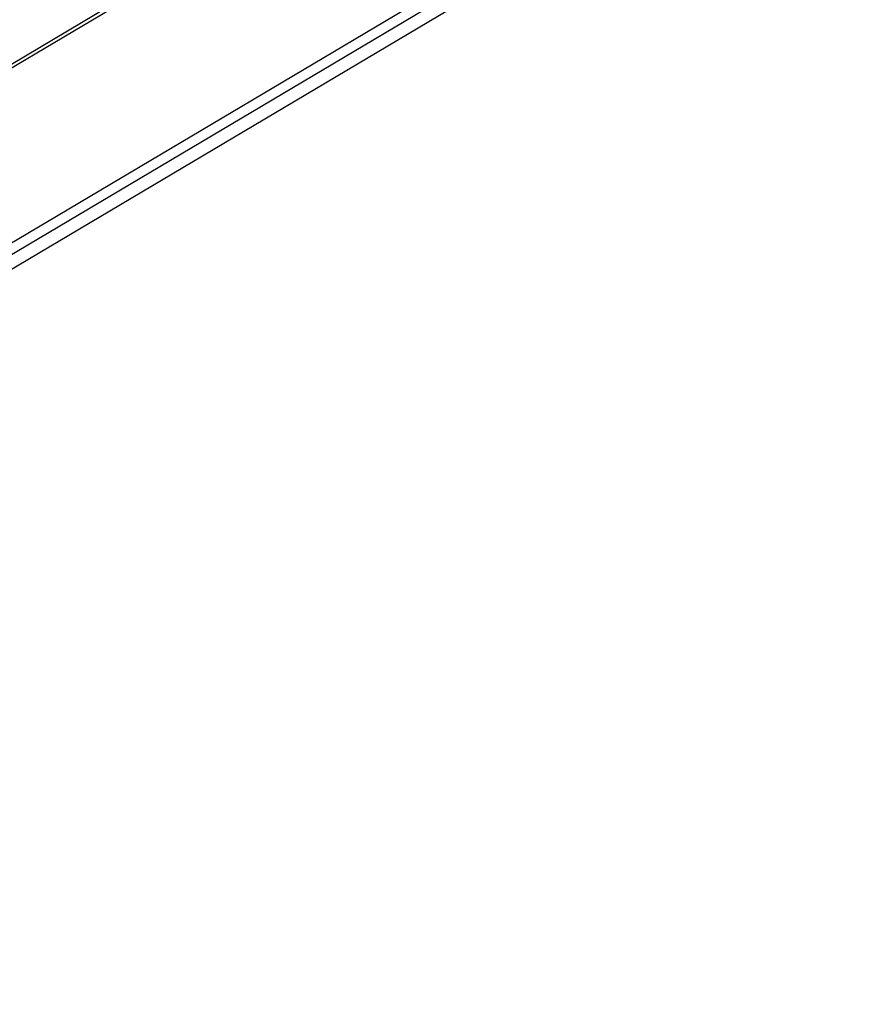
# Model space of a CAD drawing. Header units: millimetres. Extents: x 1117 to 38156, y -1945 to 7303.
# Tile 224 of 256: x 8111 to 8181, y 667 to 749. Entities that reach past the tile are written whole.
import ezdxf

# ---------------------------------------------------------------- set-up
doc = ezdxf.new("R2010")
doc.units = ezdxf.units.MM

msp = doc.modelspace()

# ---------------------------------------------------------------- linework, layer by layer
at = {"linetype": 'Continuous'}
for p, q in [((7978.337, 667.065), (8180.5, 787.11)), ((7978.48, 666.821), (8180.643, 786.866)), ((8160.899, 760.545), (8015.187, 674.022)), ((8160.91, 759.574), (8015.199, 673.05)), ((8160.924, 758.359), (8015.213, 671.835))]:
    msp.add_line(p, q, dxfattribs=at)

doc.saveas('drawing.dxf')
